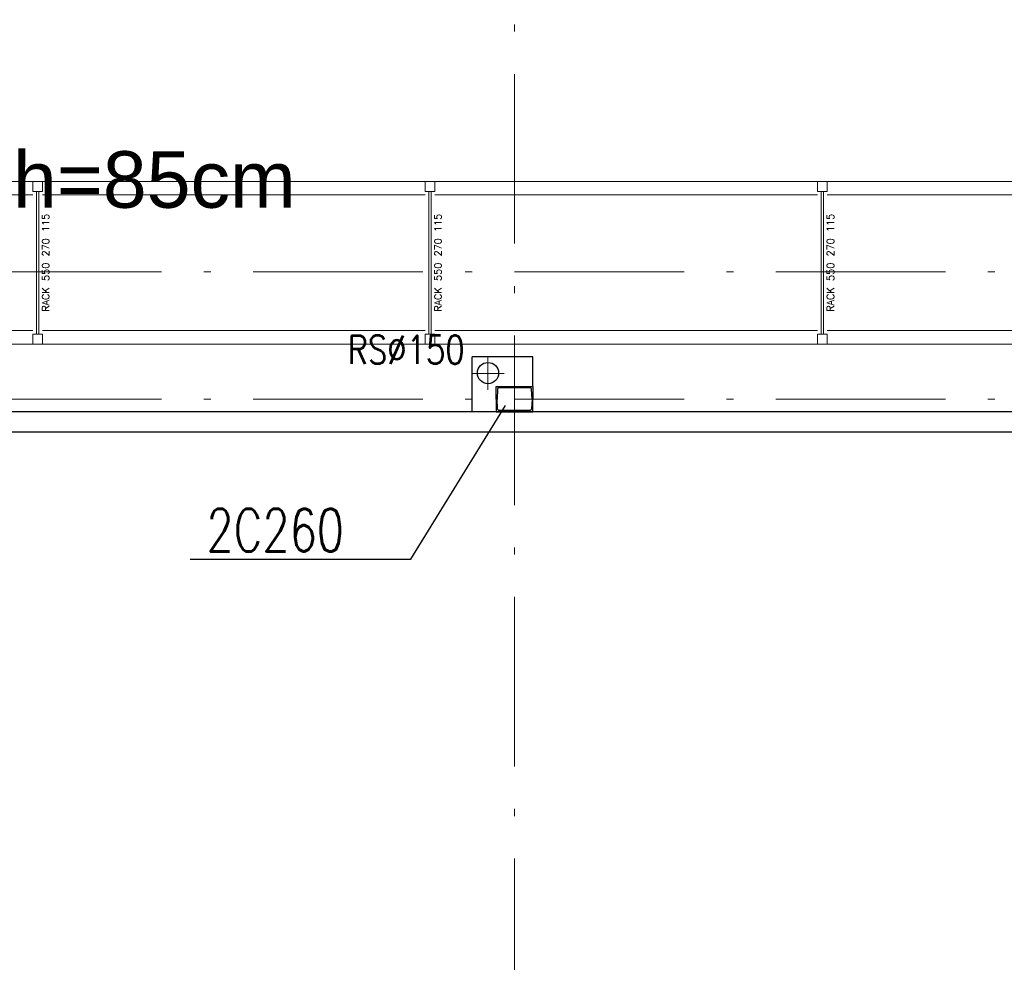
# Model space of a CAD drawing. Extents: x 153948 to 285449, y -89387 to -60195.
# Tile 68 of 108: x 259210 to 259907, y -86078 to -85411. Entities that reach past the tile are written whole.
import ezdxf
from ezdxf.enums import TextEntityAlignment as Align

# ---------------------------------------------------------------- set-up
doc = ezdxf.new("R2010")
doc.units = 0
doc.header["$LTSCALE"] = 100
doc.header["$MEASUREMENT"] = 0
doc.header["$PDMODE"] = 1
doc.linetypes.add('ACAD_ISO10W100', pattern=[18.5, 12, -3, 0.5, -3])
doc.layers.get('0').update_dxf_attribs({"linetype": 'CONTINUOUS'})
doc.layers.get('DEFPOINTS').update_dxf_attribs({"linetype": 'CONTINUOUS'})
for name, color, linetype in [('1', 2, 'CONTINUOUS'), ('_INST OPIS', 7, 'CONTINUOUS'), ('K-STA', 2, 'CONTINUOUS'), ('R-----OP', 2, 'CONTINUOUS'), ('RYNNY', 2, 'CONTINUOUS'), ('SCIANY-GK', 11, 'CONTINUOUS'), ('TEXT', 11, 'CONTINUOUS'), ('WYMIARY', 1, 'CONTINUOUS')]:
    doc.layers.add(name, color=color, linetype=linetype)
for name, color, linetype, lineweight in [('OSIE', 8, 'ACAD_ISO10W100', 15), ('PANELE', 3, 'CONTINUOUS', 25), ('RS REGAŁY', 7, 'CONTINUOUS', 13)]:
    doc.layers.add(name, color=color, linetype=linetype, lineweight=lineweight)
doc.styles.add('DYBY-NORMALNY-0-8-N', font='ROMANS.SHX', dxfattribs={"width": 0.8})
doc.styles.add('instalacje', font='arial.ttf', dxfattribs={"height": 40})
doc.styles.get("Standard").update_dxf_attribs({"font": 'txt.shx'})
doc.styles.add('STYLE2', font='isocp.shx', dxfattribs={"width": 0.8})
doc.styles.add('TXT3', font='SIMPLEX.SHX', dxfattribs={"width": 0.75, "height": 40})
doc.dimstyles.new('KRESKI_100', dxfattribs={"dimscale": 20, "dimtxt": 2.2, "dimasz": 1.5, "dimexe": 1.5, "dimexo": 1.5, "dimgap": 0.6, "dimtad": 1, "dimdec": 1, "dimrnd": 0.5, "dimdsep": 46, "dimtxsty": 'STYLE2', "dimblk1": 'ARCHTICK', "dimblk2": 'ARCHTICK', "dimsah": 1, "dimcen": 2.5, "dimdle": 1.5, "dimclrd": 10, "dimclre": 10, "dimclrt": 15, "dimadec": 0, "dimazin": 0, "dimtfac": 1, "dimtdec": 1, "dimtmove": 1, "dimatfit": 3, "dimldrblk": 'ARCHTICK', "dimfxl": 1.5, "dimfxlon": 1, "dimtolj": 1, "dimtzin": 0, "dimarcsym": 0})

# ---------------------------------------------------------------- blocks, each defined once
blk = doc.blocks.new('SC260X2')
at = {"layer": '1'}
for points in [[(-13, 9), (-13, 0), (-12.4, 0), (-12.08, 6.99, -0.401015), (-11.08, 7.95), (11.08, 7.95, -0.401015), (12.08, 6.99), (12.4, 0), (13, 0), (13, 9)], [(-13, -9), (-13, 0), (-12.4, 0), (-12.08, -6.99, 0.401015), (-11.08, -7.95), (11.08, -7.95, 0.401015), (12.08, -6.99), (12.4, 0), (13, 0), (13, -9)]]:
    blk.add_lwpolyline(points, format="xyb", close=True, dxfattribs=at)
blk = doc.blocks.new('_ARCHTICK')
at = {"color": 0, "linetype": 'ByBlock', "const_width": 0.15}
blk.add_lwpolyline([(-0.5, -0.5), (0.5, 0.5)], dxfattribs=at)
blk = doc.blocks.new('*D20')
at = {"layer": 'DEFPOINTS', "color": 0, "ltscale": 0.1, "transparency": 16777216}
for p in [(248692.9, -85703.05), (260307.9, -85703.05), (260307.9, -86729.04)]:
    blk.add_point(p, dxfattribs=at)
at = {"layer": 'WYMIARY', "color": 10, "lineweight": -2, "ltscale": 0.1, "transparency": 16777216}
for p, q in [((248692.9, -86699.04), (248692.9, -86759.04)), ((260307.9, -86699.04), (260307.9, -86759.04)), ((248662.9, -86729.04), (260337.9, -86729.04))]:
    blk.add_line(p, q, dxfattribs=at)
at = {"layer": 'WYMIARY', "color": 10, "lineweight": -2, "ltscale": 0.1, "transparency": 16777216, "xscale": 30, "yscale": 30, "zscale": 30, "rotation": 180}
blk.add_blockref('_ARCHTICK', (248692.9, -86729.04), dxfattribs=at)
at = {"layer": 'WYMIARY', "color": 10, "lineweight": -2, "ltscale": 0.1, "transparency": 16777216, "xscale": 30, "yscale": 30, "zscale": 30}
blk.add_blockref('_ARCHTICK', (260307.9, -86729.04), dxfattribs=at)
at = {"layer": 'WYMIARY', "color": 15, "ltscale": 0.1, "transparency": 16777216, "insert": (254500.4, -86695.04), "char_height": 44, "attachment_point": 5, "style": 'STYLE2'}
blk.add_mtext('\\A1;11615', dxfattribs=at)
blk = doc.blocks.new('*D33')
at = {"layer": 'DEFPOINTS', "color": 0, "ltscale": 0.1, "transparency": 16777216}
for p in [(260307.9, -85703.05), (258370.4, -86301.85), (260307.9, -86649.04)]:
    blk.add_point(p, dxfattribs=at)
at = {"layer": 'WYMIARY', "color": 10, "lineweight": -2, "ltscale": 0.1, "transparency": 16777216}
for p, q in [((258370.4, -86619.04), (258370.4, -86679.04)), ((260307.9, -86619.04), (260307.9, -86679.04)), ((258340.4, -86649.04), (260337.9, -86649.04))]:
    blk.add_line(p, q, dxfattribs=at)
at = {"layer": 'WYMIARY', "color": 10, "lineweight": -2, "ltscale": 0.1, "transparency": 16777216, "xscale": 30, "yscale": 30, "zscale": 30, "rotation": 180}
blk.add_blockref('_ARCHTICK', (258370.4, -86649.04), dxfattribs=at)
at = {"layer": 'WYMIARY', "color": 10, "lineweight": -2, "ltscale": 0.1, "transparency": 16777216, "xscale": 30, "yscale": 30, "zscale": 30}
blk.add_blockref('_ARCHTICK', (260307.9, -86649.04), dxfattribs=at)
at = {"layer": 'WYMIARY', "color": 15, "ltscale": 0.1, "transparency": 16777216, "insert": (259339.15, -86615.04), "char_height": 44, "attachment_point": 5, "style": 'STYLE2'}
blk.add_mtext('\\A1;1937.5', dxfattribs=at)
blk = doc.blocks.new('*D40')
at = {"layer": 'DEFPOINTS', "color": 0, "ltscale": 0.1, "transparency": 16777216}
for p in [(255925.4, -85703.05), (260307.9, -85703.05), (260307.9, -86569.04)]:
    blk.add_point(p, dxfattribs=at)
at = {"layer": 'WYMIARY', "color": 10, "lineweight": -2, "ltscale": 0.1, "transparency": 16777216}
for p, q in [((255925.4, -86539.04), (255925.4, -86599.04)), ((260307.9, -86539.04), (260307.9, -86599.04)), ((255895.4, -86569.04), (260337.9, -86569.04))]:
    blk.add_line(p, q, dxfattribs=at)
at = {"layer": 'WYMIARY', "color": 10, "lineweight": -2, "ltscale": 0.1, "transparency": 16777216, "xscale": 30, "yscale": 30, "zscale": 30, "rotation": 180}
blk.add_blockref('_ARCHTICK', (255925.4, -86569.04), dxfattribs=at)
at = {"layer": 'WYMIARY', "color": 10, "lineweight": -2, "ltscale": 0.1, "transparency": 16777216, "xscale": 30, "yscale": 30, "zscale": 30}
blk.add_blockref('_ARCHTICK', (260307.9, -86569.04), dxfattribs=at)
at = {"layer": 'WYMIARY', "color": 15, "ltscale": 0.1, "transparency": 16777216, "insert": (258116.65, -86535.04), "char_height": 44, "attachment_point": 5, "style": 'STYLE2'}
blk.add_mtext('\\A1;4382.5', dxfattribs=at)
blk = doc.blocks.new('RACK 550 270 115')
at = {"color": 6}
for p, q in [((7, 115), (277.8, 115)), ((2.75, 108), (2.75, 7)), ((4.25, 108), (4.25, 7)), ((7, 105.5), (277.8, 105.5)), ((7, 9.5), (277.8, 9.5)), ((7, 0), (277.8, 0))]:
    blk.add_line(p, q, dxfattribs=at)
for points in [[(0, 108), (7, 108), (7, 115), (0, 115)], [(0, 0), (7, 0), (7, 7), (0, 7)]]:
    blk.add_lwpolyline(points, close=True, dxfattribs=at)
at = {"color": 6, "insert": (9.25, 57.5), "char_height": 5, "width": 101, "attachment_point": 5, "rotation": 90}
blk.add_mtext('RACK 550 270 115', dxfattribs=at)

msp = doc.modelspace()

# ---------------------------------------------------------------- linework, layer by layer
at = {"layer": 'OSIE', "ltscale": 0.1}
for p, q in [((259560.4, -86679.55), (259560.4, -73374.65)), ((247720.4, -85589.55), (263229.19, -85589.55)), ((259541.54, -85672.89), (259541.54, -85650.09)), ((259552.94, -85661.49), (259530.15, -85661.49)), ((247720.4, -85679.55), (263229.19, -85679.55))]:
    msp.add_line(p, q, dxfattribs=at)
at = {"layer": 'PANELE', "ltscale": 0.5}
for p, q in [((260290.4, -85688.55), (255925.4, -85688.55)), ((260307.9, -85703.05), (255925.4, -85703.05))]:
    msp.add_line(p, q, dxfattribs=at)
at = {"layer": 'RYNNY', "ltscale": 0.1}
msp.add_circle((259541.54, -85661.13), 7.5, dxfattribs=at)
at = {"layer": 'SCIANY-GK', "ltscale": 0.1}
for p, q in [((259573.4, -85649.55), (259530.4, -85649.55)), ((259530.4, -85688.55), (259530.4, -85649.55)), ((259573.4, -85670.55), (259573.4, -85649.55))]:
    msp.add_line(p, q, dxfattribs=at)
at = {"layer": 'TEXT'}
for p, q in [((259486.99, -85792.74), (259553.86, -85684.05)), ((259330.8, -85792.74), (259486.99, -85792.74))]:
    msp.add_line(p, q, dxfattribs=at)

# ---------------------------------------------------------------- block references
at = {"layer": 'K-STA', "ltscale": 0.5, "xscale": -1}
msp.add_blockref('SC260X2', (259560.4, -85679.55), dxfattribs=at)
at = {"layer": 'RS REGAŁY'}
for p in [(258941.4, -85640.59), (259219.2, -85640.59), (259497, -85640.59), (259774.8, -85640.59)]:
    msp.add_blockref('RACK 550 270 115', p, dxfattribs=at)

# ---------------------------------------------------------------- texts
at = {"layer": '_INST OPIS', "ltscale": 0.1, "style": 'instalacje'}
msp.add_text('do zamontowania w półceregału h=85cm', height=40, dxfattribs=at).set_placement((258391.36, -85544.17))
at = {"layer": 'R-----OP', "color": 2, "style": 'DYBY-NORMALNY-0-8-N', "width": 0.8}
msp.add_text('RS%%c150', height=20, dxfattribs=at).set_placement((259483.57, -85644.58), align=Align.MIDDLE)
at = {"layer": 'TEXT', "style": 'TXT3', "width": 0.75}
msp.add_text('2C260', height=30, dxfattribs=at).set_placement((259342.25, -85787.28))

# ---------------------------------------------------------------- dimensions: what is measured, and where the dimension line sits
at = {"layer": 'WYMIARY', "ltscale": 0.1}
for base, p1, picture, middle in [((260307.9, -86729.04), (248692.9, -85703.05), '*D20', (254500.4, -86695.04)), ((260307.9, -86569.04), (255925.4, -85703.05), '*D40', (258116.65, -86535.04)), ((260307.9, -86649.04), (258370.4, -86301.85), '*D33', (259339.15, -86615.04))]:
    dim = msp.add_linear_dim(base=base, p1=p1, p2=(260307.9, -85703.05), dimstyle='KRESKI_100', dxfattribs=at)
    dim.commit()
    dim.dimension.update_dxf_attribs({"geometry": picture, "text_midpoint": middle})

doc.saveas('drawing.dxf')
